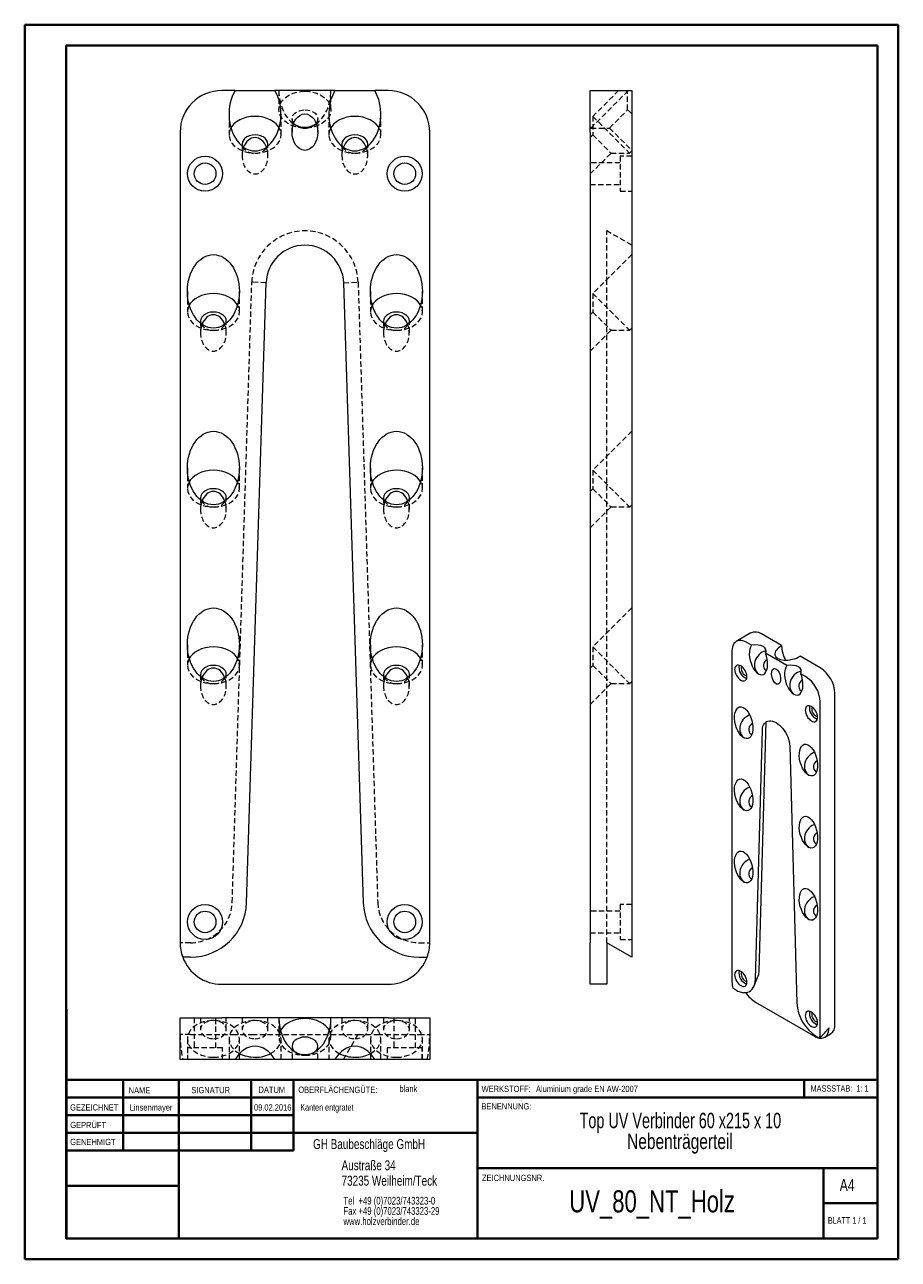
# Model space of a CAD drawing. Header units: millimetres. Extents: x 0 to 210, y 0 to 297.
import ezdxf

# ---------------------------------------------------------------- set-up
doc = ezdxf.new("R2010")
doc.units = ezdxf.units.MM
doc.linetypes.add('HIDDEN', pattern=[1.905, 1.27, -0.635])
doc.styles.add('SLDTEXTSTYLE0', font='TXT', dxfattribs={"width": 0.75})
doc.styles.add('SLDTEXTSTYLE1', font='TXT', dxfattribs={"width": 0.681818})
doc.styles.add('SLDTEXTSTYLE2', font='TXT', dxfattribs={"width": 0.7})
doc.styles.add('SLDTEXTSTYLE3', font='TXT', dxfattribs={"width": 0.698276})

# ---------------------------------------------------------------- blocks, each defined once
blk = doc.blocks.new('SW_NOTE_0')
at = {"color": 0, "linetype": 'Continuous', "lineweight": 0, "char_height": 1.8521, "attachment_point": 1, "style": 'SLDTEXTSTYLE0'}
for s, insert in [('Tel  +49 (0)7023/743323-0', (0, 2.39)), ('Fax +49 (0)7023/743323-29', (0, -0.08)), ('www.holzverbinder.de', (0, -2.55))]:
    blk.add_mtext(s, dxfattribs=dict(at, insert=insert))

msp = doc.modelspace()

# ---------------------------------------------------------------- linework, layer by layer
at = {"color": 7, "linetype": 'Continuous', "lineweight": 40}
for p, q in [((0.08, 0.21), (0.08, 297.21)), ((0.08, 297.21), (210.08, 297.21)), ((210.08, 0.21), (210.08, 297.21)), ((210.08, 292.21), (210.08, 297.21)), ((10.08, 292.21), (205.08, 292.21)), ((10.08, 5.21), (10.08, 292.21)), ((205.08, 5.21), (205.08, 292.21)), ((10.11, 60.37), (10.11, 5.12)), ((205.08, 43.37), (10.11, 43.37)), ((23.71, 43.37), (23.71, 26.37)), ((37.1, 43.37), (37.1, 5.12)), ((54.51, 43.37), (54.51, 26.38)), ((64.71, 26.39), (64.71, 43.37)), ((108.91, 43.37), (108.91, 5.12)), ((187.47, 39.12), (187.47, 43.37)), ((64.71, 39.1), (10.11, 39.1)), ((205.08, 39.12), (108.91, 39.12)), ((64.71, 34.87), (10.11, 34.87)), ((108.91, 30.62), (10.11, 30.62)), ((64.71, 26.39), (10.11, 26.37)), ((108.91, 22.12), (205.08, 22.12)), ((192.08, 5.21), (192.08, 22.21)), ((37.1, 17.87), (10.11, 17.87)), ((10.11, 13.71), (10.08, 13.71)), ((205.08, 13.71), (192.08, 13.71)), ((10.11, 9.46), (10.08, 9.46)), ((10.08, 5.21), (205.08, 5.21)), ((205.08, 5.21), (180.99, 5.21)), ((0.08, 0.21), (210.08, 0.21))]:
    msp.add_line(p, q, dxfattribs=at)
at = {"color": 7, "linetype": 'Continuous', "lineweight": 15}
for p, q in [((50.66, 281.37), (47.44, 281.37)), ((50.66, 281.37), (60.23, 281.37)), ((74.66, 281.37), (60.23, 281.37)), ((74.66, 281.37), (84.23, 281.37)), ((87.44, 281.37), (84.23, 281.37)), ((136.01, 281.37), (146.01, 281.37)), ((136.01, 271.37), (136.01, 281.37)), ((146.01, 281.37), (146.01, 271.37)), ((37.44, 271.37), (37.44, 76.37)), ((97.44, 76.37), (97.44, 271.37)), ((136.01, 271.37), (136.01, 76.37)), ((146.01, 271.37), (146.01, 76.37)), ((53.42, 85.95), (58.13, 235.14)), ((76.75, 235.14), (81.47, 85.95)), ((174.67, 150.89), (171.14, 148.85)), ((174.78, 147.95), (173.64, 148.6)), ((182.04, 147.84), (177.17, 150.64)), ((170.1, 146.56), (170.1, 66.95)), ((183.26, 143.05), (178.16, 145.99)), ((191.32, 142.48), (186.46, 145.29)), ((178.23, 141.84), (178.39, 141.77)), ((187.78, 140.44), (186.65, 141.09)), ((186.72, 136.94), (186.88, 136.87)), ((191.32, 54.7), (191.32, 134.31)), ((194.85, 56.74), (194.85, 136.36)), ((176.65, 69.57), (178.32, 129.52)), ((174.69, 126.48), (174.86, 126.41)), ((175.75, 67.6), (177.42, 127.54)), ((184, 123.74), (185.67, 61.87)), ((190.25, 117.5), (190.41, 117.43)), ((174.69, 109.13), (174.86, 109.06)), ((190.25, 100.15), (190.41, 100.08)), ((174.69, 91.78), (174.86, 91.7)), ((190.25, 82.8), (190.41, 82.72)), ((136.01, 66.37), (136.01, 76.37)), ((140.01, 76.37), (140.01, 66.37)), ((146.01, 72.91), (140.01, 76.37)), ((146.01, 76.37), (146.01, 72.91)), ((39.96, 72.91), (38.06, 72.91)), ((94.93, 72.91), (96.82, 72.91)), ((175.44, 65.99), (176.42, 68.38)), ((47.44, 66.37), (87.44, 66.37)), ((140.01, 66.37), (136.01, 66.37)), ((170.99, 65.02), (170.32, 65.41)), ((175.76, 62.05), (189.9, 53.88)), ((37.44, 48.3), (37.44, 58.3)), ((37.44, 58.3), (47.44, 58.3)), ((61.19, 58.3), (47.44, 58.3)), ((73.69, 58.3), (61.19, 58.3)), ((87.44, 58.3), (73.69, 58.3)), ((87.44, 58.3), (97.44, 58.3)), ((97.44, 58.3), (97.44, 48.3)), ((190.43, 53.8), (191.1, 53.41)), ((192.4, 53.64), (193.82, 54.45)), ((47.44, 48.3), (37.44, 48.3)), ((50.66, 48.3), (47.44, 48.3)), ((60.23, 48.3), (50.66, 48.3)), ((74.66, 48.3), (60.23, 48.3)), ((84.23, 48.3), (74.66, 48.3)), ((87.44, 48.3), (84.23, 48.3)), ((97.44, 48.3), (87.44, 48.3))]:
    msp.add_line(p, q, dxfattribs=at)
at = {"color": 7, "linetype": 'HIDDEN', "lineweight": 0}
for p, q in [((61.19, 281.37), (61.19, 276.78)), ((73.69, 276.78), (73.69, 281.37)), ((136.18, 272.36), (145.02, 281.19)), ((142.85, 281.37), (136.64, 275.16)), ((145.02, 281.19), (144.85, 281.37)), ((145.02, 276.74), (145.02, 281.19)), ((140.64, 272.36), (145.02, 276.74)), ((146.01, 275.76), (145.02, 276.74)), ((49.19, 275.69), (49.19, 270.74)), ((61.69, 270.74), (61.69, 275.69)), ((64.34, 274.55), (64.34, 271.37)), ((70.54, 271.37), (70.54, 274.55)), ((73.19, 275.69), (73.19, 270.74)), ((85.69, 270.74), (85.69, 275.69)), ((136.64, 275.16), (145.48, 266.32)), ((136.64, 275.16), (136.64, 270.7)), ((136.01, 272.53), (136.18, 272.36)), ((136.64, 270.7), (136.01, 270.07)), ((136.18, 272.36), (140.64, 272.36)), ((136.64, 270.7), (141.02, 266.32)), ((140.64, 272.36), (146.01, 266.99)), ((52.34, 268.51), (52.34, 265.69)), ((58.54, 265.69), (58.54, 268.51)), ((76.34, 268.51), (76.34, 265.69)), ((82.54, 265.69), (82.54, 268.51)), ((136.01, 261.3), (141.02, 266.32)), ((141.02, 266.32), (145.48, 266.32)), ((143.21, 265.57), (143.21, 257.17)), ((146.01, 265.57), (143.21, 265.57)), ((145.48, 266.32), (146.01, 266.85)), ((143.21, 263.97), (136.01, 263.97)), ((136.01, 258.77), (143.21, 258.77)), ((143.21, 257.17), (146.01, 257.17)), ((140.01, 235.25), (140.01, 247.62)), ((146.01, 244.16), (140.01, 247.62)), ((146.01, 241.91), (136.64, 232.54)), ((49.95, 86.06), (54.67, 235.25)), ((58.13, 235.14), (54.67, 235.25)), ((76.75, 235.14), (80.22, 235.25)), ((80.22, 235.25), (84.93, 86.06)), ((140.01, 86.06), (140.01, 235.25)), ((39.19, 233.07), (39.19, 228.12)), ((51.69, 228.12), (51.69, 233.07)), ((83.19, 233.07), (83.19, 228.12)), ((95.69, 228.12), (95.69, 233.07)), ((136.64, 232.54), (145.48, 223.71)), ((136.64, 232.54), (136.64, 228.09)), ((42.34, 225.9), (42.34, 223.07)), ((48.54, 223.07), (48.54, 225.9)), ((86.34, 225.9), (86.34, 223.07)), ((92.54, 223.07), (92.54, 225.9)), ((136.64, 228.09), (136.01, 227.45)), ((136.64, 228.09), (141.03, 223.71)), ((136.01, 218.69), (141.03, 223.71)), ((141.03, 223.71), (145.48, 223.71)), ((145.48, 223.71), (146.01, 224.23)), ((146.01, 199.41), (136.64, 190.04)), ((39.19, 190.57), (39.19, 185.62)), ((51.69, 185.62), (51.69, 190.57)), ((83.19, 190.57), (83.19, 185.62)), ((95.69, 185.62), (95.69, 190.57)), ((136.64, 190.04), (145.48, 181.21)), ((136.64, 190.04), (136.64, 185.59)), ((136.64, 185.59), (136.01, 184.95)), ((136.64, 185.59), (141.03, 181.21)), ((42.34, 183.4), (42.34, 180.57)), ((48.54, 180.57), (48.54, 183.4)), ((86.34, 183.4), (86.34, 180.57)), ((92.54, 180.57), (92.54, 183.4)), ((136.01, 176.19), (141.03, 181.21)), ((141.03, 181.21), (145.48, 181.21)), ((145.48, 181.21), (146.01, 181.73)), ((146.01, 156.91), (136.64, 147.54)), ((39.19, 148.07), (39.19, 143.12)), ((51.69, 143.12), (51.69, 148.07)), ((83.19, 148.07), (83.19, 143.12)), ((95.69, 143.12), (95.69, 148.07)), ((136.64, 147.54), (145.48, 138.71)), ((136.64, 147.54), (136.64, 143.09)), ((136.64, 143.09), (136.01, 142.45)), ((136.64, 143.09), (141.03, 138.71)), ((42.34, 140.9), (42.34, 138.07)), ((48.54, 138.07), (48.54, 140.9)), ((86.34, 140.9), (86.34, 138.07)), ((92.54, 138.07), (92.54, 140.9)), ((136.01, 133.69), (141.03, 138.71)), ((141.03, 138.71), (145.48, 138.71)), ((145.48, 138.71), (146.01, 139.23)), ((143.21, 83.97), (136.01, 83.97)), ((140.01, 76.37), (140.01, 86.06)), ((143.21, 85.57), (143.21, 77.17)), ((146.01, 85.57), (143.21, 85.57)), ((136.01, 78.77), (143.21, 78.77)), ((39.96, 76.37), (37.44, 76.37)), ((94.93, 76.37), (97.44, 76.37)), ((143.21, 77.17), (146.01, 77.17)), ((40.84, 58.3), (40.84, 51.1)), ((42.34, 58.3), (42.34, 55.48)), ((46.04, 51.1), (46.04, 58.3)), ((48.54, 55.48), (48.54, 58.3)), ((52.34, 58.3), (52.34, 55.48)), ((58.54, 55.48), (58.54, 58.3)), ((61.19, 58.3), (61.19, 53.71)), ((73.69, 53.71), (73.69, 58.3)), ((76.34, 58.3), (76.34, 55.48)), ((82.54, 55.48), (82.54, 58.3)), ((86.34, 58.3), (86.34, 55.48)), ((88.84, 58.3), (88.84, 51.1)), ((92.54, 55.48), (92.54, 58.3)), ((94.04, 51.1), (94.04, 58.3)), ((39.96, 54.3), (37.44, 54.3)), ((39.96, 54.3), (49.95, 54.3)), ((49.95, 54.3), (54.67, 54.3)), ((54.67, 54.3), (80.22, 54.3)), ((76.75, 48.3), (80.22, 54.3)), ((80.22, 54.3), (84.93, 54.3)), ((84.93, 54.3), (94.93, 54.3)), ((94.93, 54.3), (97.44, 54.3)), ((39.19, 53.25), (39.19, 48.3)), ((47.64, 51.1), (39.24, 51.1)), ((39.24, 51.1), (39.24, 48.3)), ((47.64, 48.3), (47.64, 51.1)), ((49.19, 53.25), (49.19, 48.3)), ((51.69, 48.3), (51.69, 53.25)), ((61.69, 48.3), (61.69, 53.25)), ((64.34, 51.48), (64.34, 48.3)), ((70.54, 48.3), (70.54, 51.48)), ((73.19, 53.25), (73.19, 48.3)), ((83.19, 53.25), (83.19, 48.3)), ((85.69, 48.3), (85.69, 53.25)), ((95.64, 51.1), (87.24, 51.1)), ((87.24, 51.1), (87.24, 48.3)), ((95.64, 48.3), (95.64, 51.1)), ((95.69, 48.3), (95.69, 53.25))]:
    msp.add_line(p, q, dxfattribs=at)
at = {"color": 7, "linetype": 'Continuous', "lineweight": 0}
for p, q in [((64.71, 39.12), (10.11, 39.12)), ((23.71, 5.21), (23.71, 5.12)), ((54.51, 5.21), (54.51, 5.12))]:
    msp.add_line(p, q, dxfattribs=at)
at = {"color": 7, "linetype": 'HIDDEN', "lineweight": 0, "flags": 128}
for points in [[(67.44, 281.19), (68.42, 281.14), (69.37, 280.98), (70.28, 280.71), (71.12, 280.35), (71.86, 279.9), (72.5, 279.37), (73.01, 278.78), (73.39, 278.14), (73.62, 277.47), (73.69, 276.78), (73.62, 276.08), (73.39, 275.41), (73.01, 274.77), (72.5, 274.18), (71.86, 273.65), (71.12, 273.2), (70.28, 272.84), (69.37, 272.57), (68.42, 272.41), (67.44, 272.36), (66.47, 272.41), (65.51, 272.57), (64.61, 272.84), (63.77, 273.2), (63.02, 273.65), (62.39, 274.18), (61.87, 274.77), (61.5, 275.41), (61.27, 276.08), (61.19, 276.78), (61.27, 277.47), (61.5, 278.14), (61.87, 278.78), (62.39, 279.37), (63.02, 279.9), (63.77, 280.35), (64.61, 280.71), (65.51, 280.98), (66.47, 281.14), (67.44, 281.19)], [(64.73, 273.49), (64.65, 273.6), (64.42, 274.06), (64.34, 274.55), (64.42, 275.04), (64.65, 275.5), (65.02, 275.91), (65.51, 276.26), (66.1, 276.52), (66.75, 276.68), (67.44, 276.74)], [(67.44, 276.74), (68.13, 276.68), (68.79, 276.52), (69.38, 276.26), (69.87, 275.91), (70.24, 275.5), (70.47, 275.04), (70.54, 274.55), (70.47, 274.06), (70.24, 273.6), (70.16, 273.49)], [(49.65, 272.39), (49.5, 272.1), (49.27, 271.43), (49.19, 270.74), (49.27, 270.05), (49.5, 269.37), (49.87, 268.73), (50.39, 268.14), (51.02, 267.61), (51.77, 267.16), (52.61, 266.8), (53.51, 266.54), (54.47, 266.37), (55.44, 266.32)], [(55.44, 266.32), (56.42, 266.37), (57.37, 266.54), (58.28, 266.8), (59.12, 267.16), (59.86, 267.61), (60.5, 268.14), (61.01, 268.73), (61.39, 269.37), (61.62, 270.05), (61.69, 270.74), (61.62, 271.43), (61.39, 272.1), (61.24, 272.39)], [(73.65, 272.39), (73.5, 272.1), (73.27, 271.43), (73.19, 270.74), (73.27, 270.05), (73.5, 269.37), (73.87, 268.73), (74.39, 268.14), (75.02, 267.61), (75.77, 267.16), (76.61, 266.8), (77.51, 266.54), (78.47, 266.37), (79.44, 266.32)], [(79.44, 266.32), (80.42, 266.37), (81.37, 266.54), (82.28, 266.8), (83.12, 267.16), (83.86, 267.61), (84.5, 268.14), (85.01, 268.73), (85.39, 269.37), (85.62, 270.05), (85.69, 270.74), (85.62, 271.43), (85.39, 272.1), (85.24, 272.39)], [(39.64, 229.77), (39.5, 229.49), (39.27, 228.82), (39.19, 228.12), (39.27, 227.43), (39.5, 226.76), (39.87, 226.12), (40.39, 225.53), (41.02, 225), (41.77, 224.55), (42.61, 224.19), (43.51, 223.92), (44.47, 223.76), (45.44, 223.71)], [(45.44, 223.71), (46.42, 223.76), (47.37, 223.92), (48.28, 224.19), (49.12, 224.55), (49.86, 225), (50.5, 225.53), (51.01, 226.12), (51.39, 226.76), (51.62, 227.43), (51.69, 228.12), (51.62, 228.82), (51.39, 229.49), (51.24, 229.77)], [(83.64, 229.77), (83.5, 229.49), (83.27, 228.82), (83.19, 228.12), (83.27, 227.43), (83.5, 226.76), (83.87, 226.12), (84.39, 225.53), (85.02, 225), (85.77, 224.55), (86.61, 224.19), (87.51, 223.92), (88.47, 223.76), (89.44, 223.71)], [(89.44, 223.71), (90.42, 223.76), (91.37, 223.92), (92.28, 224.19), (93.12, 224.55), (93.86, 225), (94.5, 225.53), (95.01, 226.12), (95.39, 226.76), (95.62, 227.43), (95.69, 228.12), (95.62, 228.82), (95.39, 229.49), (95.24, 229.77)], [(39.64, 187.27), (39.5, 186.99), (39.27, 186.32), (39.19, 185.62), (39.27, 184.93), (39.5, 184.26), (39.87, 183.62), (40.39, 183.03), (41.02, 182.5), (41.77, 182.05), (42.61, 181.69), (43.51, 181.42), (44.47, 181.26), (45.44, 181.21)], [(45.44, 181.21), (46.42, 181.26), (47.37, 181.42), (48.28, 181.69), (49.12, 182.05), (49.86, 182.5), (50.5, 183.03), (51.01, 183.62), (51.39, 184.26), (51.62, 184.93), (51.69, 185.62), (51.62, 186.32), (51.39, 186.99), (51.24, 187.27)], [(83.64, 187.27), (83.5, 186.99), (83.27, 186.32), (83.19, 185.62), (83.27, 184.93), (83.5, 184.26), (83.87, 183.62), (84.39, 183.03), (85.02, 182.5), (85.77, 182.05), (86.61, 181.69), (87.51, 181.42), (88.47, 181.26), (89.44, 181.21)], [(89.44, 181.21), (90.42, 181.26), (91.37, 181.42), (92.28, 181.69), (93.12, 182.05), (93.86, 182.5), (94.5, 183.03), (95.01, 183.62), (95.39, 184.26), (95.62, 184.93), (95.69, 185.62), (95.62, 186.32), (95.39, 186.99), (95.24, 187.27)], [(39.64, 144.77), (39.5, 144.49), (39.27, 143.82), (39.19, 143.12), (39.27, 142.43), (39.5, 141.76), (39.87, 141.12), (40.39, 140.53), (41.02, 140), (41.77, 139.55), (42.61, 139.19), (43.51, 138.92), (44.47, 138.76), (45.44, 138.71)], [(45.44, 138.71), (46.42, 138.76), (47.37, 138.92), (48.28, 139.19), (49.12, 139.55), (49.86, 140), (50.5, 140.53), (51.01, 141.12), (51.39, 141.76), (51.62, 142.43), (51.69, 143.12), (51.62, 143.82), (51.39, 144.49), (51.24, 144.77)], [(83.64, 144.77), (83.5, 144.49), (83.27, 143.82), (83.19, 143.12), (83.27, 142.43), (83.5, 141.76), (83.87, 141.12), (84.39, 140.53), (85.02, 140), (85.77, 139.55), (86.61, 139.19), (87.51, 138.92), (88.47, 138.76), (89.44, 138.71)], [(89.44, 138.71), (90.42, 138.76), (91.37, 138.92), (92.28, 139.19), (93.12, 139.55), (93.86, 140), (94.5, 140.53), (95.01, 141.12), (95.39, 141.76), (95.62, 142.43), (95.69, 143.12), (95.62, 143.82), (95.39, 144.49), (95.24, 144.77)], [(45.44, 48.83), (46.42, 48.88), (47.37, 49.05), (48.28, 49.31), (49.12, 49.67), (49.86, 50.12), (50.5, 50.65), (51.01, 51.24), (51.39, 51.88), (51.62, 52.56), (51.69, 53.25), (51.62, 53.94), (51.39, 54.61), (51.01, 55.26), (50.5, 55.85), (49.86, 56.37), (49.12, 56.82), (48.28, 57.19), (47.37, 57.45), (46.42, 57.61), (45.44, 57.67), (44.47, 57.61), (43.51, 57.45), (42.61, 57.19), (41.77, 56.82), (41.02, 56.37), (40.39, 55.85), (39.87, 55.26), (39.5, 54.61), (39.27, 53.94), (39.19, 53.25), (39.27, 52.56), (39.5, 51.88), (39.87, 51.24), (40.39, 50.65), (41.02, 50.12), (41.77, 49.67), (42.61, 49.31), (43.51, 49.05), (44.47, 48.88), (45.44, 48.83)], [(45.44, 53.28), (46.13, 53.34), (46.79, 53.5), (47.38, 53.76), (47.87, 54.11), (48.24, 54.53), (48.47, 54.99), (48.54, 55.48), (48.47, 55.96), (48.24, 56.43), (47.87, 56.84), (47.38, 57.19), (46.79, 57.45), (46.13, 57.61), (45.44, 57.67), (44.75, 57.61), (44.1, 57.45), (43.51, 57.19), (43.02, 56.84), (42.65, 56.43), (42.42, 55.96), (42.34, 55.48), (42.42, 54.99), (42.65, 54.53), (43.02, 54.11), (43.51, 53.76), (44.1, 53.5), (44.75, 53.34), (45.44, 53.28)], [(59.18, 49.71), (59.86, 50.13), (60.5, 50.66), (61.01, 51.25), (61.39, 51.89), (61.62, 52.56), (61.69, 53.25), (61.62, 53.94), (61.39, 54.62), (61.01, 55.26), (60.5, 55.85), (59.86, 56.38), (59.12, 56.83), (58.28, 57.19), (57.37, 57.46), (56.42, 57.62), (55.44, 57.67), (54.47, 57.62), (53.51, 57.46), (52.61, 57.19), (51.77, 56.83), (51.02, 56.38), (50.39, 55.85), (49.87, 55.26), (49.5, 54.62), (49.27, 53.94), (49.19, 53.25), (49.27, 52.56), (49.5, 51.89), (49.87, 51.25), (50.39, 50.66), (51.02, 50.13), (51.71, 49.71)], [(55.44, 53.29), (56.13, 53.34), (56.79, 53.51), (57.38, 53.77), (57.87, 54.11), (58.24, 54.53), (58.47, 54.99), (58.54, 55.48), (58.47, 55.97), (58.24, 56.43), (57.87, 56.85), (57.38, 57.19), (56.79, 57.46), (56.13, 57.62), (55.44, 57.67), (54.75, 57.62), (54.1, 57.46), (53.51, 57.19), (53.02, 56.85), (52.65, 56.43), (52.42, 55.97), (52.34, 55.48), (52.42, 54.99), (52.65, 54.53), (53.02, 54.11), (53.51, 53.77), (54.1, 53.51), (54.75, 53.34), (55.44, 53.29)], [(83.18, 49.71), (83.86, 50.13), (84.5, 50.66), (85.01, 51.25), (85.39, 51.89), (85.62, 52.56), (85.69, 53.25), (85.62, 53.94), (85.39, 54.62), (85.01, 55.26), (84.5, 55.85), (83.86, 56.38), (83.12, 56.83), (82.28, 57.19), (81.37, 57.46), (80.42, 57.62), (79.44, 57.67), (78.47, 57.62), (77.51, 57.46), (76.61, 57.19), (75.77, 56.83), (75.02, 56.38), (74.39, 55.85), (73.87, 55.26), (73.5, 54.62), (73.27, 53.94), (73.19, 53.25), (73.27, 52.56), (73.5, 51.89), (73.87, 51.25), (74.39, 50.66), (75.02, 50.13), (75.71, 49.71)], [(79.44, 53.29), (80.13, 53.34), (80.79, 53.51), (81.38, 53.77), (81.87, 54.11), (82.24, 54.53), (82.47, 54.99), (82.54, 55.48), (82.47, 55.97), (82.24, 56.43), (81.87, 56.85), (81.38, 57.19), (80.79, 57.46), (80.13, 57.62), (79.44, 57.67), (78.75, 57.62), (78.1, 57.46), (77.51, 57.19), (77.02, 56.85), (76.65, 56.43), (76.42, 55.97), (76.34, 55.48), (76.42, 54.99), (76.65, 54.53), (77.02, 54.11), (77.51, 53.77), (78.1, 53.51), (78.75, 53.34), (79.44, 53.29)], [(89.44, 48.83), (90.42, 48.88), (91.37, 49.05), (92.28, 49.31), (93.12, 49.67), (93.86, 50.12), (94.5, 50.65), (95.01, 51.24), (95.39, 51.88), (95.62, 52.56), (95.69, 53.25), (95.62, 53.94), (95.39, 54.61), (95.01, 55.26), (94.5, 55.85), (93.86, 56.37), (93.12, 56.82), (92.28, 57.19), (91.37, 57.45), (90.42, 57.61), (89.44, 57.67), (88.47, 57.61), (87.51, 57.45), (86.61, 57.19), (85.77, 56.82), (85.02, 56.37), (84.39, 55.85), (83.87, 55.26), (83.5, 54.61), (83.27, 53.94), (83.19, 53.25), (83.27, 52.56), (83.5, 51.88), (83.87, 51.24), (84.39, 50.65), (85.02, 50.12), (85.77, 49.67), (86.61, 49.31), (87.51, 49.05), (88.47, 48.88), (89.44, 48.83)], [(89.44, 53.28), (90.13, 53.34), (90.79, 53.5), (91.38, 53.76), (91.87, 54.11), (92.24, 54.53), (92.47, 54.99), (92.54, 55.48), (92.47, 55.96), (92.24, 56.43), (91.87, 56.84), (91.38, 57.19), (90.79, 57.45), (90.13, 57.61), (89.44, 57.67), (88.75, 57.61), (88.1, 57.45), (87.51, 57.19), (87.02, 56.84), (86.65, 56.43), (86.42, 55.96), (86.34, 55.48), (86.42, 54.99), (86.65, 54.53), (87.02, 54.11), (87.51, 53.76), (88.1, 53.5), (88.75, 53.34), (89.44, 53.28)], [(61.58, 55.24), (61.5, 55.07), (61.27, 54.4), (61.19, 53.71), (61.27, 53.02), (61.5, 52.34), (61.87, 51.7), (62.39, 51.11), (63.02, 50.58), (63.77, 50.13), (64.61, 49.77), (65.51, 49.5), (66.47, 49.34), (67.44, 49.29)], [(67.44, 49.29), (68.42, 49.34), (69.37, 49.5), (70.28, 49.77), (71.12, 50.13), (71.86, 50.58), (72.5, 51.11), (73.01, 51.7), (73.39, 52.34), (73.62, 53.02), (73.69, 53.71), (73.62, 54.4), (73.39, 55.07), (73.31, 55.24)]]:
    msp.add_lwpolyline(points, dxfattribs=at)
at = {"color": 7, "linetype": 'Continuous', "lineweight": 15, "flags": 128}
for points in [[(61.24, 272.39), (61.01, 272.74), (60.5, 273.34), (59.86, 273.86), (59.12, 274.31), (58.28, 274.68), (57.37, 274.94), (56.42, 275.1), (55.44, 275.16), (54.47, 275.1), (53.51, 274.94), (52.61, 274.68), (51.77, 274.31), (51.02, 273.86), (50.39, 273.34), (49.87, 272.74), (49.65, 272.39)], [(85.24, 272.39), (85.01, 272.74), (84.5, 273.34), (83.86, 273.86), (83.12, 274.31), (82.28, 274.68), (81.37, 274.94), (80.42, 275.1), (79.44, 275.16), (78.47, 275.1), (77.51, 274.94), (76.61, 274.68), (75.77, 274.31), (75.02, 273.86), (74.39, 273.34), (73.87, 272.74), (73.65, 272.39)], [(58.43, 267.92), (58.47, 268.02), (58.54, 268.51), (58.47, 269), (58.24, 269.46), (57.87, 269.88), (57.38, 270.22), (56.79, 270.49), (56.13, 270.65), (55.44, 270.7), (54.75, 270.65), (54.1, 270.49), (53.51, 270.22), (53.02, 269.88), (52.65, 269.46), (52.42, 269), (52.34, 268.51), (52.42, 268.02), (52.46, 267.92)], [(82.43, 267.92), (82.47, 268.02), (82.54, 268.51), (82.47, 269), (82.24, 269.46), (81.87, 269.88), (81.38, 270.22), (80.79, 270.49), (80.13, 270.65), (79.44, 270.7), (78.75, 270.65), (78.1, 270.49), (77.51, 270.22), (77.02, 269.88), (76.65, 269.46), (76.42, 269), (76.34, 268.51), (76.42, 268.02), (76.46, 267.92)], [(51.24, 229.77), (51.01, 230.13), (50.5, 230.72), (49.86, 231.25), (49.12, 231.7), (48.28, 232.06), (47.37, 232.33), (46.42, 232.49), (45.44, 232.54), (44.47, 232.49), (43.51, 232.33), (42.61, 232.06), (41.77, 231.7), (41.02, 231.25), (40.39, 230.72), (39.87, 230.13), (39.64, 229.77)], [(95.24, 229.77), (95.01, 230.13), (94.5, 230.72), (93.86, 231.25), (93.12, 231.7), (92.28, 232.06), (91.37, 232.33), (90.42, 232.49), (89.44, 232.54), (88.47, 232.49), (87.51, 232.33), (86.61, 232.06), (85.77, 231.7), (85.02, 231.25), (84.39, 230.72), (83.87, 230.13), (83.64, 229.77)], [(48.43, 225.3), (48.47, 225.41), (48.54, 225.9), (48.47, 226.38), (48.24, 226.85), (47.87, 227.26), (47.38, 227.61), (46.79, 227.87), (46.13, 228.03), (45.44, 228.09), (44.75, 228.03), (44.1, 227.87), (43.51, 227.61), (43.02, 227.26), (42.65, 226.85), (42.42, 226.38), (42.34, 225.9), (42.42, 225.41), (42.46, 225.3)], [(92.43, 225.3), (92.47, 225.41), (92.54, 225.9), (92.47, 226.38), (92.24, 226.85), (91.87, 227.26), (91.38, 227.61), (90.79, 227.87), (90.13, 228.03), (89.44, 228.09), (88.75, 228.03), (88.1, 227.87), (87.51, 227.61), (87.02, 227.26), (86.65, 226.85), (86.42, 226.38), (86.34, 225.9), (86.42, 225.41), (86.46, 225.3)], [(51.24, 187.27), (51.01, 187.63), (50.5, 188.22), (49.86, 188.75), (49.12, 189.2), (48.28, 189.56), (47.37, 189.83), (46.42, 189.99), (45.44, 190.04), (44.47, 189.99), (43.51, 189.83), (42.61, 189.56), (41.77, 189.2), (41.02, 188.75), (40.39, 188.22), (39.87, 187.63), (39.64, 187.27)], [(95.24, 187.27), (95.01, 187.63), (94.5, 188.22), (93.86, 188.75), (93.12, 189.2), (92.28, 189.56), (91.37, 189.83), (90.42, 189.99), (89.44, 190.04), (88.47, 189.99), (87.51, 189.83), (86.61, 189.56), (85.77, 189.2), (85.02, 188.75), (84.39, 188.22), (83.87, 187.63), (83.64, 187.27)], [(48.43, 182.8), (48.47, 182.91), (48.54, 183.4), (48.47, 183.88), (48.24, 184.35), (47.87, 184.76), (47.38, 185.11), (46.79, 185.37), (46.13, 185.53), (45.44, 185.59), (44.75, 185.53), (44.1, 185.37), (43.51, 185.11), (43.02, 184.76), (42.65, 184.35), (42.42, 183.88), (42.34, 183.4), (42.42, 182.91), (42.46, 182.8)], [(92.43, 182.8), (92.47, 182.91), (92.54, 183.4), (92.47, 183.88), (92.24, 184.35), (91.87, 184.76), (91.38, 185.11), (90.79, 185.37), (90.13, 185.53), (89.44, 185.59), (88.75, 185.53), (88.1, 185.37), (87.51, 185.11), (87.02, 184.76), (86.65, 184.35), (86.42, 183.88), (86.34, 183.4), (86.42, 182.91), (86.46, 182.8)], [(173.64, 148.6), (173.18, 148.83), (172.72, 148.99), (172.29, 149.07), (171.87, 149.08), (171.49, 149), (171.14, 148.85), (170.83, 148.62), (170.58, 148.33), (170.37, 147.97), (170.22, 147.55), (170.13, 147.08), (170.1, 146.56)], [(51.24, 144.77), (51.01, 145.13), (50.5, 145.72), (49.86, 146.25), (49.12, 146.7), (48.28, 147.06), (47.37, 147.33), (46.42, 147.49), (45.44, 147.54), (44.47, 147.49), (43.51, 147.33), (42.61, 147.06), (41.77, 146.7), (41.02, 146.25), (40.39, 145.72), (39.87, 145.13), (39.64, 144.77)], [(95.24, 144.77), (95.01, 145.13), (94.5, 145.72), (93.86, 146.25), (93.12, 146.7), (92.28, 147.06), (91.37, 147.33), (90.42, 147.49), (89.44, 147.54), (88.47, 147.49), (87.51, 147.33), (86.61, 147.06), (85.77, 146.7), (85.02, 146.25), (84.39, 145.72), (83.87, 145.13), (83.64, 144.77)], [(178.28, 146.6), (178.18, 146.58), (177.76, 146.45), (177.35, 146.26), (176.96, 146), (176.6, 145.69), (176.28, 145.32), (176.01, 144.91), (175.79, 144.47), (175.63, 144.01), (175.54, 143.55), (175.51, 143.08), (175.55, 142.63), (175.65, 142.2), (175.82, 141.81), (176.05, 141.46), (176.33, 141.16), (176.56, 140.99)], [(48.43, 140.3), (48.47, 140.41), (48.54, 140.9), (48.47, 141.38), (48.24, 141.85), (47.87, 142.26), (47.38, 142.61), (46.79, 142.87), (46.13, 143.03), (45.44, 143.09), (44.75, 143.03), (44.1, 142.87), (43.51, 142.61), (43.02, 142.26), (42.65, 141.85), (42.42, 141.38), (42.34, 140.9), (42.42, 140.41), (42.46, 140.3)], [(92.43, 140.3), (92.47, 140.41), (92.54, 140.9), (92.47, 141.38), (92.24, 141.85), (91.87, 142.26), (91.38, 142.61), (90.79, 142.87), (90.13, 143.03), (89.44, 143.09), (88.75, 143.03), (88.1, 142.87), (87.51, 142.61), (87.02, 142.26), (86.65, 141.85), (86.42, 141.38), (86.34, 140.9), (86.42, 140.41), (86.46, 140.3)], [(173.71, 140.4), (173.68, 140.75), (173.6, 141.12), (173.46, 141.49), (173.27, 141.86), (173.05, 142.2), (172.79, 142.51), (172.51, 142.77), (172.22, 142.97), (171.94, 143.1), (171.66, 143.17), (171.4, 143.15), (171.17, 143.07), (170.99, 142.92), (170.85, 142.7), (170.77, 142.43), (170.74, 142.11), (170.77, 141.76), (170.85, 141.39), (170.99, 141.01), (171.17, 140.65), (171.4, 140.3), (171.66, 140), (171.94, 139.74), (172.22, 139.54), (172.51, 139.4), (172.79, 139.34), (173.05, 139.35), (173.27, 139.43), (173.46, 139.59), (173.6, 139.8), (173.68, 140.08), (173.71, 140.4)], [(172.43, 142.83), (172.36, 142.71), (172.3, 142.48), (172.3, 142.22), (172.36, 141.93), (172.47, 141.63), (172.63, 141.34), (172.82, 141.09), (173.04, 140.88), (173.27, 140.73), (173.5, 140.65), (173.7, 140.64)], [(186.77, 141.7), (186.67, 141.68), (186.25, 141.56), (185.83, 141.36), (185.44, 141.1), (185.08, 140.79), (184.76, 140.42), (184.49, 140.02), (184.28, 139.58), (184.12, 139.12), (184.02, 138.65), (184, 138.18), (184.04, 137.73), (184.14, 137.3), (184.31, 136.91), (184.53, 136.56), (184.81, 136.27), (185.05, 136.09)], [(174.39, 131.15), (174.22, 131.1), (173.81, 130.9), (173.42, 130.65), (173.06, 130.33), (172.74, 129.96), (172.47, 129.56), (172.25, 129.12), (172.1, 128.66), (172, 128.19), (171.97, 127.72), (172.01, 127.27), (172.12, 126.84), (172.29, 126.45), (172.51, 126.1), (172.79, 125.81), (173.03, 125.63)], [(190.68, 130.6), (190.65, 130.95), (190.57, 131.32), (190.43, 131.7), (190.25, 132.06), (190.02, 132.41), (189.76, 132.71), (189.49, 132.97), (189.2, 133.17), (188.91, 133.31), (188.63, 133.37), (188.37, 133.36), (188.15, 133.27), (187.96, 133.12), (187.82, 132.9), (187.74, 132.63), (187.71, 132.31), (187.74, 131.96), (187.82, 131.59), (187.96, 131.22), (188.15, 130.85), (188.37, 130.51), (188.63, 130.2), (188.91, 129.94), (189.2, 129.74), (189.49, 129.61), (189.76, 129.54), (190.02, 129.55), (190.25, 129.64), (190.43, 129.79), (190.57, 130.01), (190.65, 130.28), (190.68, 130.6)], [(189.4, 133.03), (189.33, 132.91), (189.27, 132.69), (189.27, 132.42), (189.33, 132.13), (189.44, 131.83), (189.6, 131.55), (189.79, 131.29), (190.01, 131.08), (190.24, 130.93), (190.47, 130.85), (190.67, 130.85)], [(177.42, 127.54), (177.46, 128.01), (177.55, 128.43), (177.7, 128.8), (177.89, 129.12), (178.13, 129.38), (178.42, 129.58), (178.74, 129.71), (179.09, 129.77), (179.47, 129.76), (179.87, 129.68), (180.29, 129.54), (180.71, 129.33), (181.13, 129.05), (181.55, 128.72), (181.95, 128.33), (182.33, 127.9), (182.68, 127.43), (183, 126.93), (183.29, 126.41), (183.53, 125.87), (183.72, 125.32), (183.87, 124.78), (183.96, 124.25), (184, 123.74)], [(189.95, 122.17), (189.78, 122.12), (189.37, 121.92), (188.98, 121.67), (188.62, 121.35), (188.3, 120.98), (188.03, 120.58), (187.81, 120.14), (187.65, 119.68), (187.56, 119.21), (187.53, 118.74), (187.57, 118.29), (187.67, 117.86), (187.84, 117.47), (188.07, 117.12), (188.35, 116.83), (188.58, 116.65)], [(174.39, 113.8), (174.22, 113.74), (173.81, 113.55), (173.42, 113.29), (173.06, 112.98), (172.74, 112.61), (172.47, 112.2), (172.25, 111.77), (172.1, 111.31), (172, 110.84), (171.97, 110.37), (172.01, 109.92), (172.12, 109.49), (172.29, 109.1), (172.51, 108.75), (172.79, 108.46), (173.03, 108.28)], [(189.95, 104.82), (189.78, 104.76), (189.37, 104.57), (188.98, 104.31), (188.62, 104), (188.3, 103.63), (188.03, 103.22), (187.81, 102.79), (187.65, 102.33), (187.56, 101.86), (187.53, 101.39), (187.57, 100.94), (187.67, 100.51), (187.84, 100.12), (188.07, 99.77), (188.35, 99.47), (188.58, 99.3)], [(174.39, 96.45), (174.22, 96.39), (173.81, 96.2), (173.42, 95.94), (173.06, 95.63), (172.74, 95.26), (172.47, 94.85), (172.25, 94.41), (172.1, 93.95), (172, 93.49), (171.97, 93.02), (172.01, 92.57), (172.12, 92.14), (172.29, 91.75), (172.51, 91.4), (172.79, 91.1), (173.03, 90.93)], [(189.95, 87.47), (189.78, 87.41), (189.37, 87.22), (188.98, 86.96), (188.62, 86.65), (188.3, 86.28), (188.03, 85.87), (187.81, 85.43), (187.65, 84.97), (187.56, 84.5), (187.53, 84.04), (187.57, 83.59), (187.67, 83.16), (187.84, 82.76), (188.07, 82.42), (188.35, 82.12), (188.58, 81.95)], [(173.71, 66.91), (173.68, 67.26), (173.6, 67.63), (173.46, 68), (173.27, 68.37), (173.05, 68.71), (172.79, 69.02), (172.51, 69.28), (172.22, 69.48), (171.94, 69.61), (171.66, 69.68), (171.4, 69.67), (171.17, 69.58), (170.99, 69.43), (170.85, 69.21), (170.77, 68.94), (170.74, 68.62), (170.77, 68.27), (170.85, 67.9), (170.99, 67.52), (171.17, 67.16), (171.4, 66.81), (171.66, 66.51), (171.94, 66.25), (172.22, 66.05), (172.51, 65.92), (172.79, 65.85), (173.05, 65.86), (173.27, 65.95), (173.46, 66.1), (173.6, 66.32), (173.68, 66.59), (173.71, 66.91)], [(172.43, 69.34), (172.36, 69.22), (172.3, 69), (172.3, 68.73), (172.36, 68.44), (172.47, 68.14), (172.63, 67.86), (172.82, 67.6), (173.04, 67.39), (173.27, 67.24), (173.5, 67.16), (173.7, 67.15)], [(170.99, 65.02), (171.52, 64.75), (172.03, 64.55), (172.54, 64.43), (173.02, 64.37), (173.48, 64.39), (173.91, 64.49), (174.31, 64.66), (174.66, 64.9), (174.97, 65.2), (175.23, 65.57), (175.45, 66), (175.6, 66.49), (175.71, 67.02), (175.75, 67.6)], [(190.68, 57.11), (190.65, 57.46), (190.57, 57.83), (190.43, 58.21), (190.25, 58.57), (190.02, 58.92), (189.76, 59.22), (189.49, 59.48), (189.2, 59.68), (188.91, 59.82), (188.63, 59.88), (188.37, 59.87), (188.15, 59.79), (187.96, 59.63), (187.82, 59.42), (187.74, 59.14), (187.71, 58.82), (187.74, 58.47), (187.82, 58.1), (187.96, 57.73), (188.15, 57.36), (188.37, 57.02), (188.63, 56.71), (188.91, 56.45), (189.2, 56.25), (189.49, 56.12), (189.76, 56.06), (190.02, 56.07), (190.25, 56.15), (190.43, 56.3), (190.57, 56.52), (190.65, 56.79), (190.68, 57.11)], [(189.4, 59.55), (189.33, 59.42), (189.27, 59.2), (189.27, 58.93), (189.33, 58.64), (189.44, 58.34), (189.6, 58.06), (189.79, 57.8), (190.01, 57.6), (190.24, 57.45), (190.47, 57.37), (190.67, 57.36)], [(73.31, 55.24), (73.01, 55.71), (72.5, 56.3), (71.86, 56.83), (71.12, 57.28), (70.28, 57.64), (69.37, 57.91), (68.42, 58.07), (67.44, 58.13), (66.47, 58.07), (65.51, 57.91), (64.61, 57.64), (63.77, 57.28), (63.02, 56.83), (62.39, 56.3), (61.87, 55.71), (61.58, 55.24)], [(69.99, 50.23), (70.24, 50.53), (70.47, 50.99), (70.54, 51.48), (70.47, 51.97), (70.24, 52.43), (69.87, 52.85), (69.38, 53.19), (68.79, 53.45), (68.13, 53.62), (67.44, 53.67), (66.75, 53.62), (66.1, 53.45), (65.51, 53.19), (65.02, 52.85), (64.65, 52.43), (64.42, 51.97), (64.34, 51.48), (64.42, 50.99), (64.65, 50.53), (64.89, 50.23)], [(191.12, 53.43), (191.26, 53.41), (191.67, 53.41), (192.05, 53.49), (192.4, 53.64), (192.71, 53.86), (192.96, 54.16), (193.17, 54.52), (193.32, 54.94), (193.41, 55.41), (193.44, 55.93)]]:
    msp.add_lwpolyline(points, dxfattribs=at)
at = {"color": 7, "linetype": 'Continuous', "lineweight": 15}
for centre, radius in [((43.44, 261.37), 4.2), ((91.44, 261.37), 4.2), ((43.44, 261.37), 2.6), ((91.44, 261.37), 2.6), ((43.44, 81.37), 4.2), ((43.44, 81.37), 2.6), ((91.44, 81.37), 4.2), ((91.44, 81.37), 2.6)]:
    msp.add_circle(centre, radius, dxfattribs=at)
for centre, radius, start, end in [((47.44, 271.37), 10, 90, 180), ((87.44, 271.37), 10, 0, 90), ((67.44, 276.01), 3.71, 222.9278, 317.0722), ((67.44, 234.84), 9.32, 1.8106, 178.1894), ((175.71, 148.59), 2.53, 54.5328, 114.1568), ((174.64, 142.65), 2.89, 170.1484, 249.8462), ((179.25, 143.05), 1.58, 114.912, 230.0213), ((183.64, 133.96), 7.68, 2.6055, 57.3945), ((187.18, 136.01), 7.68, 2.6055, 57.3945), ((187.73, 138.15), 1.58, 114.912, 230.0213), ((191.61, 132.85), 2.89, 170.1484, 249.8462), ((175.71, 127.7), 1.58, 114.8721, 230.0206), ((191.27, 118.71), 1.58, 114.8721, 230.0206), ((175.71, 110.34), 1.58, 114.8721, 230.0206), ((191.27, 101.36), 1.58, 114.8721, 230.0206), ((175.71, 92.99), 1.58, 114.8721, 230.0206), ((39.96, 86.37), 13.46, 270, 358.1894), ((94.93, 86.37), 13.46, 181.8106, 270), ((191.27, 84.01), 1.58, 114.8721, 230.0206), ((47.44, 76.37), 10, 180, 200.2679), ((87.44, 76.37), 10, 339.7321, 0), ((47.44, 76.37), 10, 200.2679, 270), ((87.44, 76.37), 10, 270, 339.7321), ((174.64, 69.16), 2.89, 170.1484, 249.8462), ((173.28, 69.6), 3.37, 338.6414, 359.4678), ((176.06, 67.01), 5.96, 180.5854, 195.5884), ((179.5, 68.07), 7.09, 211.308, 238.1755), ((195.99, 62.52), 10.34, 183.5903, 237.4551), ((191.61, 59.36), 2.89, 170.1484, 249.8462), ((192.48, 56.44), 2.39, 303.9367, 7.3755), ((191.73, 56.93), 3.55, 238.985, 258.8517), ((187.78, 54.64), 3.54, 339.7215, 0.9855), ((55.35, 56.84), 8, 242.9483, 270.6697), ((55.55, 56.76), 7.93, 269.2028, 297.1792), ((79.35, 56.84), 8, 242.9483, 270.6697), ((79.55, 56.76), 7.93, 269.2028, 297.1792)]:
    msp.add_arc(centre, radius, start, end, dxfattribs=at)
at = {"color": 7, "linetype": 'HIDDEN', "lineweight": 0}
for centre, radius, start, end in [((55.18, 269.41), 3.1, 208.5739, 274.9241), ((55.71, 269.41), 3.1, 265.0759, 331.4261), ((79.18, 269.41), 3.1, 208.5739, 274.9241), ((79.71, 269.41), 3.1, 265.0759, 331.4261), ((67.44, 234.84), 12.78, 1.8106, 178.1894), ((45.18, 226.79), 3.1, 208.7078, 274.9094), ((45.71, 226.79), 3.1, 265.0906, 331.2922), ((89.18, 226.79), 3.1, 208.7078, 274.9094), ((89.71, 226.79), 3.1, 265.0906, 331.2922), ((45.18, 184.29), 3.1, 208.7078, 274.9094), ((45.71, 184.29), 3.1, 265.0906, 331.2922), ((89.18, 184.29), 3.1, 208.7078, 274.9094), ((89.71, 184.29), 3.1, 265.0906, 331.2922), ((45.18, 141.79), 3.1, 208.7078, 274.9094), ((45.71, 141.79), 3.1, 265.0906, 331.2922), ((89.18, 141.79), 3.1, 208.7078, 274.9094), ((89.71, 141.79), 3.1, 265.0906, 331.2922), ((39.96, 86.37), 10, 270, 358.1894), ((94.93, 86.37), 10, 181.8106, 270), ((67.31, 52.84), 3.55, 227.1339, 272.1517), ((67.6, 52.78), 3.49, 267.4287, 313.2857)]:
    msp.add_arc(centre, radius, start, end, dxfattribs=at)
at = {"color": 7, "linetype": 'Continuous', "lineweight": 15}
for centre, major_axis, ratio, start_param, end_param in [((55.44, 275.69), (0, 8.84), 0.707107, 0.872362, 5.410823), ((79.44, 275.69), (0, 8.84), 0.707107, 0.872362, 5.410823), ((67.44, 281.37), (0, 8.84), 0.707107, 2.721161, 3.562025), ((55.44, 265.69), (0, 4.38), 0.707107, 0, 1.082993), ((55.44, 265.69), (0, 4.38), 0.707107, 5.200192, 6.283185), ((79.44, 265.69), (0, 4.38), 0.707107, 0, 1.082993), ((79.44, 265.69), (0, 4.38), 0.707107, 5.200192, 6.283185), ((45.44, 223.07), (0, 4.38), 0.707107, 0, 1.082993), ((45.44, 223.07), (0, 4.38), 0.707107, 5.200192, 6.283185), ((89.44, 223.07), (0, 4.38), 0.707107, 0, 1.082993), ((89.44, 223.07), (0, 4.38), 0.707107, 5.200192, 6.283185), ((45.44, 180.57), (0, 4.38), 0.707107, 0, 1.082993), ((45.44, 180.57), (0, 4.38), 0.707107, 5.200192, 6.283185), ((89.44, 180.57), (0, 4.38), 0.707107, 0, 1.082993), ((89.44, 180.57), (0, 4.38), 0.707107, 5.200192, 6.283185), ((176.47, 144.65), (-1.02, 3.79), 0.517638, 0.39478, 4.933242), ((174.46, 145.81), (3.79, 1.02), 0.51759, 5.88852, 7.633244), ((184.25, 146.56), (3.79, 1.02), 0.51759, 2.048493, 5.190086), ((184.25, 146.56), (-1.02, 3.79), 0.517638, 1.093215, 2.048378), ((184.95, 139.75), (-1.02, 3.79), 0.517638, 0.39478, 4.933242), ((182.94, 140.91), (3.79, 1.02), 0.51759, 5.88852, 7.633244), ((45.44, 138.07), (0, 4.38), 0.707107, 0, 1.082993), ((45.44, 138.07), (0, 4.38), 0.707107, 5.200192, 6.283185), ((89.44, 138.07), (0, 4.38), 0.707107, 0, 1.082993), ((89.44, 138.07), (0, 4.38), 0.707107, 5.200192, 6.283185), ((67.44, 58.3), (0, 8.84), 0.707107, 1.570796, 4.712389), ((189.9, 57.97), (6.38, 7.44), 0.410743, 4.435416, 4.789157), ((55.44, 42.62), (0, -8.84), 0.707107, 2.269231, 4.013954), ((79.44, 42.62), (0, -8.84), 0.707107, 2.269231, 4.013954)]:
    msp.add_ellipse(centre, major_axis=major_axis, ratio=ratio, start_param=start_param, end_param=end_param, dxfattribs=at)
at = {"color": 7, "linetype": 'HIDDEN', "lineweight": 0}
for centre, major_axis, ratio, start_param, end_param in [((67.44, 281.37), (0, 8.84), 0.707107, 1.570796, 2.721161), ((67.44, 281.37), (0, 8.84), 0.707107, 3.562025, 4.712389), ((55.44, 265.69), (0, 4.38), 0.707107, 1.082993, 5.200192), ((79.44, 265.69), (0, 4.38), 0.707107, 1.082993, 5.200192), ((45.44, 223.07), (0, 4.38), 0.707107, 1.082993, 5.200192), ((89.44, 223.07), (0, 4.38), 0.707107, 1.082993, 5.200192), ((45.44, 180.57), (0, 4.38), 0.707107, 1.082993, 5.200192), ((89.44, 180.57), (0, 4.38), 0.707107, 1.082993, 5.200192), ((45.44, 138.07), (0, 4.38), 0.707107, 1.082993, 5.200192), ((89.44, 138.07), (0, 4.38), 0.707107, 1.082993, 5.200192), ((47.44, 54.3), (0, 17.32), 0.57735, 1.570796, 1.924538), ((87.44, 54.3), (0, 17.32), 0.57735, 4.358647, 4.712389)]:
    msp.add_ellipse(centre, major_axis=major_axis, ratio=ratio, start_param=start_param, end_param=end_param, dxfattribs=at)
at = {"color": 7, "linetype": 'Continuous', "lineweight": 15}
for centre, major_axis, ratio in [((67.44, 271.37), (0, 4.38), 0.707107), ((45.44, 233.07), (0, 8.84), 0.707107), ((89.44, 233.07), (0, 8.84), 0.707107), ((45.44, 190.57), (0, 8.84), 0.707107), ((89.44, 190.57), (0, 8.84), 0.707107), ((45.44, 148.07), (0, 8.84), 0.707107), ((89.44, 148.07), (0, 8.84), 0.707107), ((180.71, 140.44), (-0.5, 1.88), 0.517638), ((172.93, 129.29), (-1.02, 3.79), 0.517638), ((188.49, 120.31), (-1.02, 3.79), 0.517638), ((172.93, 111.94), (-1.02, 3.79), 0.517638), ((188.49, 102.96), (-1.02, 3.79), 0.517638), ((172.93, 94.59), (-1.02, 3.79), 0.517638), ((188.49, 85.61), (-1.02, 3.79), 0.517638)]:
    msp.add_ellipse(centre, major_axis=major_axis, ratio=ratio, dxfattribs=at)

# ---------------------------------------------------------------- block references
at = {"color": 7, "linetype": 'Continuous', "lineweight": 0}
msp.add_blockref('SW_NOTE_0', (76.7, 12.85), dxfattribs=at)

# ---------------------------------------------------------------- texts
for s, insert, char_height, attachment_point, style in [('NAME', (25.07, 41.62), 1.5, 1, 'SLDTEXTSTYLE0'), ('SIGNATUR', (40.14, 41.68), 1.5, 1, 'SLDTEXTSTYLE0'), ('DATUM', (56.28, 41.74), 1.5, 1, 'SLDTEXTSTYLE0'), ('OBERFLÄCHENGÜTE:', (65.86, 41.74), 1.5, 1, 'SLDTEXTSTYLE0'), ('blank', (90.14, 42.03), 1.587, 1, 'SLDTEXTSTYLE0'), ('WERKSTOFF:', (109.91, 41.96), 1.5, 1, 'SLDTEXTSTYLE0'), ('Aluminium grade EN AW-2007', (122.99, 41.96), 1.5, 1, 'SLDTEXTSTYLE0'), ('MASSSTAB:  1: 1', (188.99, 42.07), 1.5, 1, 'SLDTEXTSTYLE2'), ('GEZEICHNET', (11, 37.51), 1.5, 1, 'SLDTEXTSTYLE0'), ('Linsenmayer', (30.45, 37.5), 1.4986, 2, 'SLDTEXTSTYLE0'), ('09.02.2016', (59.69, 37.5), 1.499, 2, 'SLDTEXTSTYLE0'), ('Kanten entgratet', (66.32, 37.57), 1.5875, 1, 'SLDTEXTSTYLE0'), ('BENENNUNG:', (109.88, 37.77), 1.5, 1, 'SLDTEXTSTYLE0'), ('Top UV Verbinder 60 x215 x 10', (157.7, 35.46), 3.7042, 2, 'SLDTEXTSTYLE3'), ('GEPRÜFT', (11.03, 33.28), 1.5, 1, 'SLDTEXTSTYLE0'), ('Nebenträgerteil', (157.6, 30.45), 3.7042, 2, 'SLDTEXTSTYLE0'), ('GENEHMIGT', (11.02, 29.19), 1.5, 1, 'SLDTEXTSTYLE0'), ('GH Baubeschläge GmbH', (69.39, 29.13), 2.3813, 1, 'SLDTEXTSTYLE0'), ('Austraße 34', (76.25, 24.02), 2.3813, 1, 'SLDTEXTSTYLE0'), ('73235 Weilheim/Teck', (76.25, 20.32), 2.3813, 1, 'SLDTEXTSTYLE0'), ('ZEICHNUNGSNR.', (110, 20.55), 1.5, 1, 'SLDTEXTSTYLE0'), ('A4', (196, 19.52), 2.91, 1, 'SLDTEXTSTYLE0'), ('UV_80_NT_Holz', (150.9, 16.81), 5.2917, 2, 'SLDTEXTSTYLE0'), ('BLATT 1 / 1', (193.16, 10.36), 1.5875, 1, 'SLDTEXTSTYLE1')]:
    msp.add_mtext(s, dxfattribs=dict(at, insert=insert, char_height=char_height, attachment_point=attachment_point, style=style))

doc.saveas('drawing.dxf')
